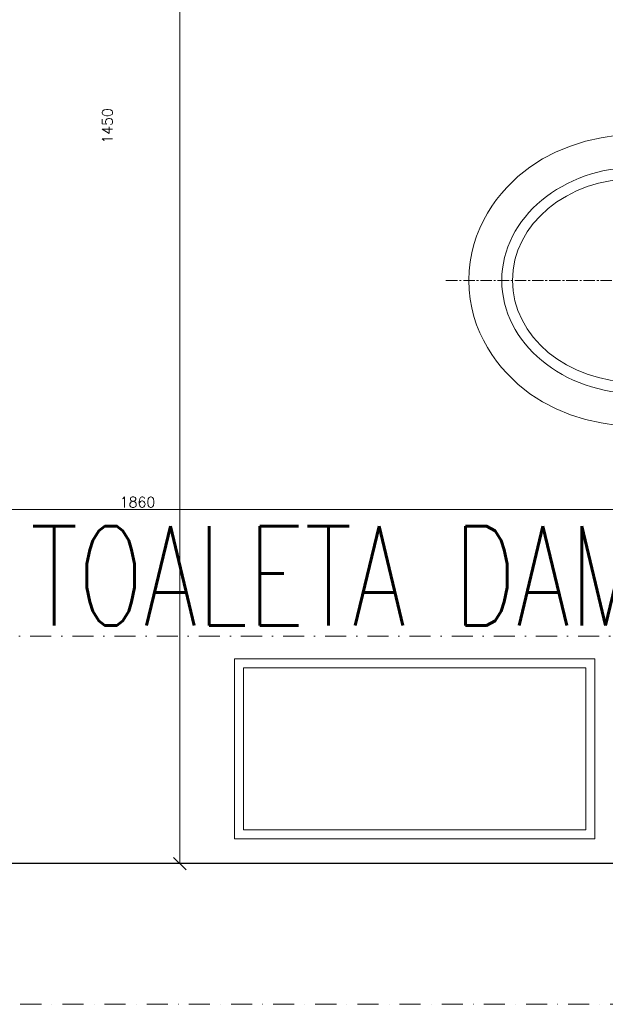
# Model space of a CAD drawing. Header units: millimetres. Extents: x -1893473 to 1546619, y -568027 to 942944.
# Tile 46 of 256: x 154795 to 155502, y -499064 to -497874. Entities that reach past the tile are written whole.
import ezdxf
from ezdxf.enums import TextEntityAlignment as Align

# ---------------------------------------------------------------- set-up
doc = ezdxf.new("R2010")
doc.units = ezdxf.units.MM
doc.header["$LTSCALE"] = 0.2
doc.linetypes.add('DASHDOT', pattern=[25.4, 12.7, -6.35, 0, -6.35])
doc.layers.get('0').update_dxf_attribs({"lineweight": 0})
for name, color, linetype, lineweight in [('!! 0_ Istn-sciany', 7, 'Continuous', 30), ('!! 0_Opis_pom', 9, 'Continuous', 13), ('!! 0_Osie', 1, 'DASHDOT', 13), ('!! 1_OPIS POM NOWE', 140, 'Continuous', 5), ('!! 2_wypos-sanitarne', 240, 'Continuous', 9), ('!! wymiary osi', 250, 'Continuous', 9), ('P-Opis nadproża', 150, 'Continuous', 9), ('P-Osie', 1, 'DASHDOT', 18)]:
    doc.layers.add(name, color=color, linetype=linetype, lineweight=lineweight)
doc.layers.add('Powierzchnia', color=140, linetype='Continuous', lineweight=5, plot=False)
doc.styles.add('ARIAL', font='tahoma.ttf')
doc.styles.add('TXT', font='simplex.shx')
doc.dimstyles.new('DIM50', dxfattribs={"dimscale": 5, "dimtxt": 2.5, "dimasz": 1.5, "dimexe": 0, "dimexo": 0, "dimgap": 0.5, "dimtad": 1, "dimdec": 4, "dimrnd": 0.5, "dimdsep": 46, "dimtxsty": 'TXT', "dimblk1": 'TICK1', "dimblk2": 'TICK1', "dimsah": 1, "dimcen": 0, "dimse1": 1, "dimse2": 1, "dimclrd": 1, "dimclre": 7, "dimclrt": 9, "dimadec": 0, "dimazin": 0, "dimtfac": 1, "dimtdec": 4, "dimtmove": 2, "dimatfit": 3, "dimldrblk": 'TICK1', "dimfxl": 1, "dimtolj": 1, "dimarcsym": 0})

# ---------------------------------------------------------------- blocks, each defined once
blk = doc.blocks.new('BLOK OSI')
at = {"layer": 'P-Osie'}
for points in [[(48625.51, -198090.09), (53810.61, -198090.09)], [(48624.31, -198134.59), (52188.53, -198134.59)]]:
    blk.add_lwpolyline(points, dxfattribs=at)
blk = doc.blocks.new('A$C6ce7c513')
at = {"lineweight": 0}
for points in [[(0, 0), (0, -0.0025)], [(-0.1755, -0.0005), (-0.1765, -0.0409), (-0.1772, -0.0806), (-0.1777, -0.1199), (-0.1779, -0.1583), (-0.1782, -0.234), (-0.1782, -0.309), (-0.1774, -0.3302), (-0.1755, -0.3507), (-0.1725, -0.3704), (-0.1681, -0.3894), (-0.1624, -0.4077), (-0.1553, -0.4249), (-0.1469, -0.4412), (-0.137, -0.4568), (-0.1254, -0.4711), (-0.1123, -0.4844), (-0.1052, -0.4908), (-0.0978, -0.4967), (-0.0896, -0.5024), (-0.0813, -0.5076), (-0.0724, -0.5125), (-0.0633, -0.5169), (-0.0536, -0.5209), (-0.0435, -0.5241), (-0.0332, -0.5268), (-0.0226, -0.5288), (-0.0115, -0.53), (-0.0001, -0.5305), (0.0115, -0.53), (0.0226, -0.5288), (0.0332, -0.5268), (0.0435, -0.5241), (0.0536, -0.5209), (0.0633, -0.5169), (0.0724, -0.5125), (0.0813, -0.5076), (0.0896, -0.5024), (0.0978, -0.4967), (0.1052, -0.4908), (0.1123, -0.4844), (0.1254, -0.4711), (0.137, -0.4568), (0.1469, -0.4412), (0.1553, -0.4249), (0.1624, -0.4077), (0.1681, -0.3894), (0.1723, -0.3704), (0.1755, -0.3507), (0.1774, -0.3302), (0.1782, -0.309), (0.1782, -0.234), (0.1779, -0.1583), (0.1774, -0.1199), (0.177, -0.0806), (0.1765, -0.0409), (0.1755, -0.0005)], [(-0.1755, -0.0005), (0.1755, -0.0005)], [(0, -0.0047), (0, -0.0185)], [(0, -0.0207), (0, -0.0232)], [(0, -0.0254), (0, -0.0392)], [(0, -0.0414), (0, -0.0439)], [(0, -0.0461), (0, -0.0599)], [(0, -0.0624), (0, -0.0646)], [(0, -0.0668), (0, -0.0806)], [(0, -0.0831), (0, -0.0853)], [(-0.0776, -0.0856), (-0.0776, -0.0972)], [(0, -0.0876), (0, -0.1014)], [(0.0776, -0.0856), (0.0776, -0.0972)], [(-0.081, -0.1006), (-0.0926, -0.1006)], [(-0.0763, -0.1006), (-0.0786, -0.1006)], [(-0.0776, -0.0994), (-0.0776, -0.1016)], [(-0.0776, -0.1041), (-0.0776, -0.1157)], [(-0.0625, -0.1006), (-0.0741, -0.1006)], [(0, -0.1038), (0, -0.106)], [(0.0625, -0.1006), (0.0741, -0.1006)], [(0.0763, -0.1006), (0.0785, -0.1006)], [(0.0776, -0.0994), (0.0776, -0.1016)], [(0.0776, -0.1041), (0.0776, -0.1157)], [(0.081, -0.1006), (0.0924, -0.1006)], [(0, -0.1083), (0, -0.1221)], [(0, -0.1245), (0, -0.1268)], [(0, -0.129), (0, -0.143)], [(0, -0.1453), (0, -0.1475)], [(0, -0.1499), (0, -0.1638)], [(0, -0.166), (0, -0.1682)], [(0, -0.1707), (0, -0.1845)], [(0, -0.1867), (0, -0.1889)], [(0, -0.1914), (0, -0.2052)], [(0, -0.2074), (0, -0.2099)], [(0, -0.2121), (0, -0.2259)], [(0, -0.2281), (0, -0.2306)], [(0, -0.2328), (0, -0.2466)], [(0, -0.2488), (0, -0.2513)], [(0, -0.2535), (0, -0.2673)], [(0, -0.2696), (0, -0.272)], [(0, -0.2742), (0, -0.2881)], [(0, -0.2905), (0, -0.2927)], [(0, -0.295), (0, -0.3088)], [(0, -0.3112), (0, -0.3135)], [(0, -0.3157), (0, -0.3295)], [(0, -0.332), (0, -0.3342)], [(0, -0.3364), (0, -0.3505)], [(0, -0.3527), (0, -0.3549)], [(0, -0.3574), (0, -0.3712)], [(0, -0.3734), (0, -0.3756)], [(0, -0.3781), (0, -0.3919)], [(0, -0.3941), (0, -0.3963)], [(0, -0.3988), (0, -0.4126)], [(0, -0.4148), (0, -0.417)], [(0, -0.4195), (0, -0.4333)], [(0, -0.4355), (0, -0.438)], [(0, -0.4402), (0, -0.454)], [(0, -0.4563), (0, -0.4587)], [(0, -0.4609), (0, -0.4748)], [(0, -0.477), (0, -0.4794)], [(0, -0.4817), (0, -0.4955)], [(0, -0.4979), (0, -0.5002)], [(0, -0.5024), (0, -0.5162)], [(0, -0.5187), (0, -0.5209)], [(0, -0.5231), (0, -0.5369)], [(0, -0.5394), (0, -0.5416)], [(0, -0.5438), (0, -0.5581)]]:
    blk.add_lwpolyline(points, dxfattribs=at)
blk.add_lwpolyline([(-0.0445, -0.2099), (-0.0443, -0.2067), (-0.0428, -0.2037), (-0.0408, -0.2012), (-0.0384, -0.1995), (-0.029, -0.1961), (-0.0194, -0.1934), (-0.0097, -0.1919), (-0.0001, -0.1914), (0.0097, -0.1919), (0.0194, -0.1934), (0.029, -0.1961), (0.0383, -0.1995), (0.0408, -0.2012), (0.0428, -0.2037), (0.044, -0.2067), (0.0445, -0.2099), (0.0445, -0.2234), (0.044, -0.2358), (0.043, -0.2466), (0.0418, -0.2562), (0.0403, -0.2646), (0.0381, -0.272), (0.0354, -0.2782), (0.0324, -0.2836), (0.029, -0.2881), (0.0253, -0.2915), (0.0213, -0.2945), (0.0171, -0.2969), (0.0129, -0.2987), (0.0088, -0.2999), (-0.0001, -0.3009), (-0.0088, -0.2999), (-0.013, -0.2987), (-0.0174, -0.2969), (-0.0213, -0.2945), (-0.0253, -0.2915), (-0.029, -0.2881), (-0.0324, -0.2836), (-0.0354, -0.2782), (-0.0381, -0.272), (-0.0403, -0.2646), (-0.0421, -0.2562), (-0.0433, -0.2466), (-0.044, -0.2358), (-0.0445, -0.2234)], close=True, dxfattribs=at)
for centre in [(-0.0774, -0.1005), (0.0774, -0.1005)]:
    blk.add_circle(centre, 0.00752, dxfattribs=at)
for centre, major_axis, ratio in [((0, -0.3255), (0, -0.165), 0.830338), ((0, -0.3297), (0, -0.148), 0.83084)]:
    blk.add_ellipse(centre, major_axis=major_axis, ratio=ratio, start_param=0, end_param=6.283185, dxfattribs=at)
blk = doc.blocks.new('TICK1')
at = {"color": 2}
blk.add_line((-1, -1), (1, 1), dxfattribs=at)
at = {"color": 0}
for p, q in [((0, 0), (-1, 0)), ((0, -1.4), (0, 1.4))]:
    blk.add_line(p, q, dxfattribs=at)
blk = doc.blocks.new('*D1404')
at = {"layer": '!! wymiary osi', "color": 1, "lineweight": -2, "transparency": 16777216}
blk.add_line((284092.2, -504365.6), (282247.2, -504365.6), dxfattribs=at)
at = {"layer": 'DEFPOINTS', "color": 0, "transparency": 16777216}
for p in [(282239.7, -504365.6), (282239.7, -504793.7), (284099.7, -504793.7)]:
    blk.add_point(p, dxfattribs=at)
at = {"layer": '!! wymiary osi', "color": 1, "lineweight": -2, "transparency": 16777216, "xscale": 7.5, "yscale": 7.5, "zscale": 7.5, "rotation": 180}
blk.add_blockref('TICK1', (282239.7, -504365.6), dxfattribs=at)
at = {"layer": '!! wymiary osi', "color": 1, "lineweight": -2, "transparency": 16777216, "xscale": 7.5, "yscale": 7.5, "zscale": 7.5}
blk.add_blockref('TICK1', (284099.7, -504365.6), dxfattribs=at)
at = {"layer": '!! wymiary osi', "color": 9, "transparency": 16777216, "insert": (283169.7, -504356.8), "char_height": 12.5, "attachment_point": 5, "style": 'TXT'}
blk.add_mtext('\\A1;1860', dxfattribs=at)
blk = doc.blocks.new('*D1428')
at = {"layer": '!! wymiary osi', "color": 1, "lineweight": -2, "transparency": 16777216}
blk.add_line((283220.8, -504786.2), (283220.8, -503351.2), dxfattribs=at)
at = {"layer": 'DEFPOINTS', "color": 0, "transparency": 16777216}
for p in [(283220.8, -503343.7), (284070.8, -503343.7), (284070.8, -504793.7)]:
    blk.add_point(p, dxfattribs=at)
at = {"layer": '!! wymiary osi', "color": 1, "lineweight": -2, "transparency": 16777216, "xscale": 7.5, "yscale": 7.5, "zscale": 7.5}
for p, rotation in [((283220.8, -503343.7), 90), ((283220.8, -504793.7), 270)]:
    blk.add_blockref('TICK1', p, dxfattribs=dict(at, rotation=rotation))
at = {"layer": '!! wymiary osi', "color": 9, "transparency": 16777216, "insert": (283133.3, -503902), "char_height": 12.5, "attachment_point": 5, "rotation": 90, "style": 'TXT'}
blk.add_mtext('\\A1;1450', dxfattribs=at)
blk = doc.blocks.new('A$C2EB40A8D')
at = {"layer": '!! 0_ Istn-sciany'}
blk.add_lwpolyline([(-7801.12989, -4492.48603), (-10021.12989, -4492.48603)], dxfattribs=at)
at = {"layer": '!! 0_Opis_pom', "ltscale": 0.7}
for points in [[(-8614.13404, -4462.5937), (-8178.93404, -4462.5937), (-8178.93404, -4244.9937), (-8614.13404, -4244.9937)], [(-8603.25404, -4451.7137), (-8189.81404, -4451.7137), (-8189.81404, -4255.8737), (-8603.25404, -4255.8737)]]:
    blk.add_lwpolyline(points, close=True, dxfattribs=at)
at = {"layer": 'Powierzchnia'}
blk.add_lwpolyline([(-7801.12989, -3042.48603), (-9661.12989, -3042.48603), (-9661.12989, -4492.48603), (-7801.12989, -4492.48603)], close=True, dxfattribs=at)
at = {"layer": '!! 0_Osie', "xscale": 10, "yscale": 10, "zscale": 10}
blk.add_blockref('BLOK OSI', (-516748.24414, 1976683.397), dxfattribs=at)
at = {"layer": '!! 2_wypos-sanitarne', "xscale": 1000, "yscale": 1000, "zscale": 1000, "rotation": 270}
blk.add_blockref('A$C6ce7c513', (-7800.63996, -3787.48777), dxfattribs=at)
at = {"layer": '!! 0_Opis_pom', "ltscale": 0.7, "style": 'TXT', "width": 0.7}
blk.add_text('TOALETA DAMSKA', height=120, dxfattribs=at).set_placement((-8385.38272, -4204.53057), align=Align.CENTER)
at = {"layer": '!! 0_Opis_pom', "ltscale": 0.7, "style": 'ARIAL'}
for tag, p in [('B1,21', (-891.77727, 31796.97458)), ('A1,16', (-13651.31084, 31587.95236)), ('B1,19', (-5798.61305, 31587.22944)), ('B1/17', (-9701.43347, 31565.05244)), ('1,23', (10805.41388, 31565.05244)), ('1,22', (4526.58954, 31507.65132)), ('A1,1', (-16866.13618, 31459.3792)), ('B1,18', (-7791.62894, 31330.08444)), ('B1,20', (-2961.4347, 31167.05787)), ('A1,6', (-19287.17717, 30923.71998)), ('B1,1', (14135.63445, 30913.92963)), ('B1,3', (17346.74696, 30023.81022)), ('B1,4', (29817.71501, 29157.67457)), ('A1,5', (-23454.5385, 28820.77901)), ('A1,2', (-17502.57721, 28602.57524)), ('B1,2D', (2616.16402, 28559.52261)), ('A1,15', (-13651.31084, 28261.46046)), ('B1,4', (29883.58177, 28158.35876)), ('B1,2B', (18801.54781, 27650.12382)), ('B1,2A', (13086.7373, 27376.04393)), ('A1,3', (-16846.27912, 25980.40356)), ('B1,8', (9089.53994, 25356.27639)), ('B1,6', (31915.87888, 23754.79829)), ('A1,4', (-24010.17576, 23559.17399)), ('B1,14', (-11621.32288, 23261.44183)), ('B1,13', (-3080.55208, 22924.09997)), ('B1,5', (29245.49088, 22896.69268)), ('B1,10', (3982.60923, 22874.21277)), ('B1,9', (5634.43488, 22623.92098)), ('B1,2C', (13327.26639, 22378.5328)), ('B1,7', (16398.41175, 22348.28836)), ('B1,11', (5553.20442, 20939.83877)), ('B1,12', (3693.27174, 20628.72148)), ('C1,3', (5969.08376, 16336.01084)), ('C1,2', (11955.93711, 11671.55655)), ('C1,1', (15659.17205, 11415.94196)), ('C1,4', (5140.00888, 9205.5831)), ('C1,5', (5680.4486, 6154.54995)), ('C1,10', (16327.05085, 6080.66085)), ('C1,9', (16526.57171, 3173.45283)), ('C1,6', (6367.37903, 2771.84181)), ('D0,18', (-1981.87701, -110.73158)), ('D0,7', (-13531.42299, -1159.67649)), ('C1,7', (7275.77161, -1303.00991)), ('D0,17', (2064.87671, -1345.69113)), ('D0,3', (-9324.21674, -1442.63631)), ('D0,6', (-17529.61851, -1957.37463)), ('D0,10', (-21369.4432, -2140.60378)), ('D,09', (-12990.08379, -2746.32902)), ('D0,2', (-5516.19514, -3101.87722)), ('D0,16', (2266.73061, -3284.15369)), ('D0,8', (-14357.79539, -3567.69719)), ('D0,5', (-10461.54478, -3629.26575)), ('D0,4', (-8396.53404, -4353.7937)), ('D0,15', (1974.41895, -5205.84774)), ('D0,1', (-5633.49598, -5662.48534)), ('D0,11', (-23334.09291, -6045.78706)), ('D0,12', (-22436.85763, -9302.9678)), ('D0,13', (-22436.85763, -11581.16526)), ('D0,14', (-13645.94445, -11884.57769))]:
    blk.add_attdef(tag, text='', height=119.68, dxfattribs=at).set_placement(p, align=Align.MIDDLE_CENTER)
at = {"layer": '!! 1_OPIS POM NOWE', "style": 'ARIAL'}
for tag, p in [('C1.7A', (7769.3756, 685.765)), ('C1.7C', (7655.80151, -2045.04756)), ('C1.8B', (10935.93068, -2107.41983)), ('C1.8A', (13897.39715, -2120.69016)), ('C1.7B', (8274.43201, -3270.18959)), ('E1.2', (16701.02923, -5331.07351)), ('E1.5E', (21974.23379, -5463.99012)), ('E1.5D', (24989.27391, -5785.36474)), ('E1.1', (8357.81567, -5851.01076)), ('E1.5C', (25222.53959, -6394.64172)), ('E1.5B', (27694.70831, -7009.86571)), ('E1.6', (5279.46063, -8141.28746)), ('E1.5A', (25547.9555, -8495.18994)), ('E1.5G', (23977.19473, -9792.46695)), ('E1.5F', (22414.7084, -9822.66389)), ('E1,4', (13935.69867, -10458.20073)), ('E1.5L', (28030.8296, -11267.7725)), ('E1.3', (5639.18862, -11994.01941)), ('E1.5H', (23988.49716, -12231.38049)), ('E1.5K', (27714.73934, -12977.98364)), ('E1.5I', (22290.68736, -13989.9049)), ('E1.5J', (27095.71534, -16088.17469))]:
    blk.add_attdef(tag, text='', height=119.68, dxfattribs=at).set_placement(p, align=Align.MIDDLE_CENTER)
at = {"layer": '!! wymiary osi'}
dim = blk.add_linear_dim(base=(-8679.96967, -3042.48603), p1=(-7829.96967, -4492.48603), p2=(-7829.96967, -3042.48603), angle=90, dimstyle='DIM50', dxfattribs=at)
dim.commit()
dim.dimension.update_dxf_attribs({"geometry": '*D1428', "text_midpoint": (-8767.46967, -3600.7647), "dimtype": 128, "insert": (-291900.79406, 500301.26018)})
dim = blk.add_linear_dim(base=(-9661.12989, -4064.32162), p1=(-7801.12989, -4492.48603), p2=(-9661.12989, -4492.48603), dimstyle='DIM50', dxfattribs=at)
dim.commit()
dim.dimension.update_dxf_attribs({"geometry": '*D1404', "text_midpoint": (-8731.12989, -4055.57162), "insert": (-291900.79406, 500301.26018)})

msp = doc.modelspace()

# ---------------------------------------------------------------- block references
at = {"layer": 'P-Opis nadproża', "color": 4}
msp.add_blockref('A$C2EB40A8D', (163667.94092, -494401.63474), dxfattribs=at)

doc.saveas('drawing.dxf')
